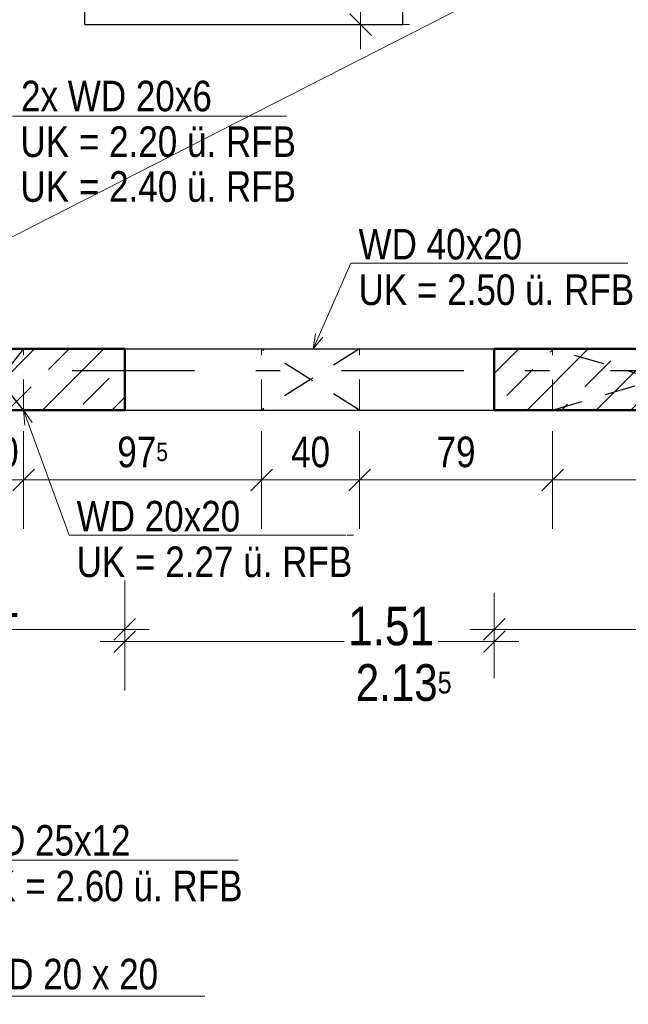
# Model space of a CAD drawing. Header units: millimetres. Extents: x -13 to 146, y -13 to 60.
# Tile 54 of 170: x 15.33 to 17.82, y 21.91 to 25.93. Entities that reach past the tile are written whole.
import ezdxf

# ---------------------------------------------------------------- set-up
doc = ezdxf.new("R2010")
doc.units = ezdxf.units.MM
doc.linetypes.add('DASHDOTX2', pattern=[2, 1, -0.5, 0, -0.5])
doc.linetypes.add('HIDDEN', pattern=[0.375, 0.25, -0.125])
for name, color, linetype, lineweight in [('Achsen', 7, 'Continuous', 20), ('Schraffuren', 7, 'Continuous', 20), ('Texte', 7, 'Continuous', 20), ('WPG_DD Elt', 7, 'Continuous', 20), ('WPG_Lüftung Durchbrüche', 7, 'Continuous', 20)]:
    doc.layers.add(name, color=color, linetype=linetype, lineweight=lineweight)
doc.styles.add('Arial Narrow', font='ARIALN.TTF')
doc.dimstyles.new('Arch_Strakon_dimstyle', dxfattribs={"dimtxt": 11.25, "dimasz": 1, "dimexe": 1.25, "dimexo": 0.0625, "dimgap": 1, "dimtad": 0, "dimdec": 5, "dimzin": 12, "dimdsep": 46, "dimtxsty": 'Arial Narrow', "dimblk": 'Arrowhead_Tick', "dimsah": 1, "dimcen": 0, "dimse1": 1, "dimse2": 1, "dimclrd": 6, "dimclrt": 3, "dimazin": 0, "dimtfac": 1, "dimtdec": 4, "dimtmove": 0, "dimatfit": 3, "dimldrblk": 'NONE', "dimfxl": 1, "dimtvp": 1, "dimtolj": 1, "dimtzin": 0, "dimlwd": 13, "dimarcsym": 2})
pattern_1 = [(45, (0, 0), (-0.1414214, 0.1414214), [0.15, -0.1]), (45, (-0.07071, 0.07071), (-0.1414214, 0.1414214), [])]

# ---------------------------------------------------------------- blocks, each defined once
blk = doc.blocks.new('Arrowhead_Tick')
at = {"color": 0, "linetype": 'Continuous', "lineweight": -2}
for p, q in [((0, 20), (0, -10)), ((-1, 0), (0, 0)), ((10, 0), (0, 0))]:
    blk.add_line(p, q, dxfattribs=at)
at = {"color": 2, "linetype": 'Continuous', "lineweight": 35}
blk.add_line((4.42, 4.42), (-4.42, -4.42), dxfattribs=at)
blk = doc.blocks.new('*D125')
at = {"layer": 'Achsen', "color": 6, "linetype": 'Continuous', "lineweight": 13}
blk.add_line((4.9171, 20.448), (4.9171, 22.4597), dxfattribs=at)
at = {"layer": 'Defpoints', "color": 0}
for p in [(4.9171, 22.4697), (5.4742, 22.4697), (26.2851, 20.438)]:
    blk.add_point(p, dxfattribs=at)
at = {"layer": 'Achsen', "color": 6, "lineweight": 13, "xscale": 0.01, "yscale": 0.01, "zscale": 0.01}
for p, rotation in [((4.9171, 22.4697), 89.99999999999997), ((4.9171, 20.438), 270)]:
    blk.add_blockref('Arrowhead_Tick', p, dxfattribs=dict(at, rotation=rotation))
at = {"layer": 'Achsen', "color": 2, "lineweight": 35, "insert": (4.7867, 21.4538), "char_height": 0.1575, "attachment_point": 5, "rotation": 90, "style": 'Arial Narrow', "bg_fill": 3, "box_fill_scale": 1.1, "bg_fill_color": 256, "bg_fill_true_color": 13158600, "bg_fill_transparency": 0}
blk.add_mtext('\\A1;2.03', dxfattribs=at)
blk = doc.blocks.new('_None')
blk = doc.blocks.new('*D344')
at = {"color": 6, "linetype": 'Continuous', "lineweight": 13}
blk.add_line((14.5596, 23.4389), (15.7521, 23.4389), dxfattribs=at)
at = {"layer": 'Defpoints', "color": 0}
for p in [(14.5496, 24.7857), (15.7621, 24.3357), (15.7621, 23.4389)]:
    blk.add_point(p, dxfattribs=at)
at = {"color": 6, "lineweight": 13, "xscale": 0.01, "yscale": 0.01, "zscale": 0.01}
blk.add_blockref('Arrowhead_Tick', (15.7621, 23.4389), dxfattribs=at)
at = {"color": 6, "lineweight": 13, "xscale": 0.01, "yscale": 0.01, "zscale": 0.01, "rotation": 180}
blk.add_blockref('Arrowhead_Tick', (14.5496, 23.4389), dxfattribs=at)
at = {"color": 2, "lineweight": 35, "insert": (15.1559, 23.568), "char_height": 0.1575, "attachment_point": 5, "style": 'Arial Narrow', "bg_fill": 3, "box_fill_scale": 1.1, "bg_fill_color": 256, "bg_fill_true_color": 13158600, "bg_fill_transparency": 0}
blk.add_mtext('\\A1;1.21', dxfattribs=at)
blk = doc.blocks.new('*D345')
at = {"color": 6, "linetype": 'Continuous', "lineweight": 13}
blk.add_line((15.7721, 23.3889), (17.2621, 23.3889), dxfattribs=at)
at = {"layer": 'Defpoints', "color": 0}
for p in [(15.7621, 24.3357), (17.2721, 24.3357), (17.2721, 23.3889)]:
    blk.add_point(p, dxfattribs=at)
at = {"color": 6, "lineweight": 13, "xscale": 0.01, "yscale": 0.01, "zscale": 0.01}
blk.add_blockref('Arrowhead_Tick', (17.2721, 23.3889), dxfattribs=at)
at = {"color": 6, "lineweight": 13, "xscale": 0.01, "yscale": 0.01, "zscale": 0.01, "rotation": 180}
blk.add_blockref('Arrowhead_Tick', (15.7621, 23.3889), dxfattribs=at)
at = {"color": 2, "lineweight": 35, "insert": (16.8505, 23.4515), "char_height": 0.1575, "attachment_point": 5, "style": 'Arial Narrow', "bg_fill": 3, "box_fill_scale": 1.1, "bg_fill_color": 256, "bg_fill_true_color": 13158600, "bg_fill_transparency": 0}
blk.add_mtext('\\A1;1.51', dxfattribs=at)
blk = doc.blocks.new('*D346')
at = {"color": 6, "linetype": 'Continuous', "lineweight": 13}
blk.add_line((17.2821, 23.4389), (20.0895, 23.4389), dxfattribs=at)
at = {"layer": 'Defpoints', "color": 0}
for p in [(17.2721, 24.3357), (20.0995, 24.3357), (20.0995, 23.4389)]:
    blk.add_point(p, dxfattribs=at)
at = {"color": 6, "lineweight": 13, "xscale": 0.01, "yscale": 0.01, "zscale": 0.01}
blk.add_blockref('Arrowhead_Tick', (20.0995, 23.4389), dxfattribs=at)
at = {"color": 6, "lineweight": 13, "xscale": 0.01, "yscale": 0.01, "zscale": 0.01, "rotation": 180}
blk.add_blockref('Arrowhead_Tick', (17.2721, 23.4389), dxfattribs=at)
at = {"color": 2, "lineweight": 35, "insert": (18.6858, 23.5693), "char_height": 0.1575, "attachment_point": 5, "style": 'Arial Narrow', "bg_fill": 3, "box_fill_scale": 1.1, "bg_fill_color": 256, "bg_fill_true_color": 13158600, "bg_fill_transparency": 0}
blk.add_mtext('\\A1;2.82{\\A1;\\H.6x;\\S5;}', dxfattribs=at)
blk = doc.blocks.new('*D380')
at = {"color": 6, "linetype": 'Continuous', "lineweight": 13}
blk.add_line((19.1, 20.3581), (19.1, 24.3257), dxfattribs=at)
at = {"layer": 'Defpoints', "color": 0}
for p in [(14.5496, 24.3357), (19.1, 24.3357), (14.5496, 20.3481)]:
    blk.add_point(p, dxfattribs=at)
at = {"color": 6, "lineweight": 13, "xscale": 0.01, "yscale": 0.01, "zscale": 0.01}
for p, rotation in [((19.1, 24.3357), 90), ((19.1, 20.3481), 270)]:
    blk.add_blockref('Arrowhead_Tick', p, dxfattribs=dict(at, rotation=rotation))
at = {"color": 2, "lineweight": 35, "insert": (18.9696, 22.3419), "char_height": 0.1575, "attachment_point": 5, "rotation": 90, "style": 'Arial Narrow', "bg_fill": 3, "box_fill_scale": 1.1, "bg_fill_color": 256, "bg_fill_true_color": 13158600, "bg_fill_transparency": 0}
blk.add_mtext('\\A1;3.99', dxfattribs=at)
blk = doc.blocks.new('*D381')
at = {"color": 6, "linetype": 'Continuous', "lineweight": 13}
blk.add_line((19.1, 24.3457), (19.1, 24.5757), dxfattribs=at)
at = {"layer": 'Defpoints', "color": 0}
for p in [(14.5496, 24.5857), (19.1, 24.5857), (14.5496, 24.3357)]:
    blk.add_point(p, dxfattribs=at)
at = {"color": 6, "lineweight": 13, "xscale": 0.01, "yscale": 0.01, "zscale": 0.01}
for p, rotation in [((19.1, 24.5857), 90), ((19.1, 24.3357), 270)]:
    blk.add_blockref('Arrowhead_Tick', p, dxfattribs=dict(at, rotation=rotation))
at = {"color": 2, "lineweight": 35, "insert": (18.9696, 24.4607), "char_height": 0.1575, "attachment_point": 5, "rotation": 90, "style": 'Arial Narrow', "bg_fill": 3, "box_fill_scale": 1.1, "bg_fill_color": 256, "bg_fill_true_color": 13158600, "bg_fill_transparency": 0}
blk.add_mtext('\\A1;25', dxfattribs=at)
blk = doc.blocks.new('*D382')
at = {"color": 6, "linetype": 'Continuous', "lineweight": 13}
blk.add_line((19.1, 24.5957), (19.1, 29.3653), dxfattribs=at)
at = {"layer": 'Defpoints', "color": 0}
for p in [(14.5496, 29.3753), (19.1, 29.3753), (14.5496, 24.5857)]:
    blk.add_point(p, dxfattribs=at)
at = {"color": 6, "lineweight": 13, "xscale": 0.01, "yscale": 0.01, "zscale": 0.01}
for p, rotation in [((19.1, 29.3753), 90), ((19.1, 24.5857), 270)]:
    blk.add_blockref('Arrowhead_Tick', p, dxfattribs=dict(at, rotation=rotation))
at = {"color": 2, "lineweight": 35, "insert": (18.9696, 26.9805), "char_height": 0.1575, "attachment_point": 5, "rotation": 90, "style": 'Arial Narrow', "bg_fill": 3, "box_fill_scale": 1.1, "bg_fill_color": 256, "bg_fill_true_color": 13158600, "bg_fill_transparency": 0}
blk.add_mtext('\\A1;4.79', dxfattribs=at)
blk = doc.blocks.new('*D443')
at = {"color": 6, "linetype": 'Continuous', "lineweight": 13}
blk.add_line((16.7258, 25.9219), (16.7258, 28.4019), dxfattribs=at)
at = {"layer": 'Defpoints', "color": 0}
for p in [(15.5989, 28.4119), (16.7258, 28.4119), (15.5989, 25.9119)]:
    blk.add_point(p, dxfattribs=at)
at = {"color": 6, "lineweight": 13, "xscale": 0.01, "yscale": 0.01, "zscale": 0.01}
for p, rotation in [((16.7258, 28.4119), 90), ((16.7258, 25.9119), 270)]:
    blk.add_blockref('Arrowhead_Tick', p, dxfattribs=dict(at, rotation=rotation))
at = {"color": 3, "lineweight": 35, "insert": (16.612, 27.1619), "char_height": 0.125, "attachment_point": 5, "rotation": 90, "style": 'Arial Narrow', "bg_fill": 3, "box_fill_scale": 1.1, "bg_fill_color": 256, "bg_fill_true_color": 13158600, "bg_fill_transparency": 0}
blk.add_mtext('\\A1;2.50', dxfattribs=at)
blk = doc.blocks.new('*D547')
at = {"layer": 'Defpoints', "color": 0}
for p in [(15.1485, 24.3357), (15.3485, 24.3357), (15.3485, 24.05)]:
    blk.add_point(p, dxfattribs=at)
at = {"layer": 'WPG_Lüftung Durchbrüche', "color": 6, "linetype": 'Continuous', "lineweight": 13}
blk.add_line((15.1585, 24.05), (15.3385, 24.05), dxfattribs=at)
at = {"layer": 'WPG_Lüftung Durchbrüche', "color": 6, "lineweight": 13, "xscale": 0.01, "yscale": 0.01, "zscale": 0.01}
blk.add_blockref('Arrowhead_Tick', (15.3485, 24.05), dxfattribs=at)
at = {"layer": 'WPG_Lüftung Durchbrüche', "color": 6, "lineweight": 13, "xscale": 0.01, "yscale": 0.01, "zscale": 0.01, "rotation": 180}
blk.add_blockref('Arrowhead_Tick', (15.1485, 24.05), dxfattribs=at)
at = {"layer": 'WPG_Lüftung Durchbrüche', "color": 3, "lineweight": 35, "insert": (15.2485, 24.1638), "char_height": 0.125, "attachment_point": 5, "style": 'Arial Narrow', "bg_fill": 3, "box_fill_scale": 1.1, "bg_fill_color": 256, "bg_fill_true_color": 13158600, "bg_fill_transparency": 0}
blk.add_mtext('\\A1;20', dxfattribs=at)
blk = doc.blocks.new('*D548')
at = {"layer": 'Defpoints', "color": 0}
for p in [(15.3485, 24.3357), (16.3215, 24.3357), (16.3215, 24.05)]:
    blk.add_point(p, dxfattribs=at)
at = {"layer": 'WPG_Lüftung Durchbrüche', "color": 6, "linetype": 'Continuous', "lineweight": 13}
blk.add_line((15.3585, 24.05), (16.3115, 24.05), dxfattribs=at)
at = {"layer": 'WPG_Lüftung Durchbrüche', "color": 6, "lineweight": 13, "xscale": 0.01, "yscale": 0.01, "zscale": 0.01}
blk.add_blockref('Arrowhead_Tick', (16.3215, 24.05), dxfattribs=at)
at = {"layer": 'WPG_Lüftung Durchbrüche', "color": 6, "lineweight": 13, "xscale": 0.01, "yscale": 0.01, "zscale": 0.01, "rotation": 180}
blk.add_blockref('Arrowhead_Tick', (15.3485, 24.05), dxfattribs=at)
at = {"layer": 'WPG_Lüftung Durchbrüche', "color": 3, "lineweight": 35, "insert": (15.835, 24.1638), "char_height": 0.125, "attachment_point": 5, "style": 'Arial Narrow', "bg_fill": 3, "box_fill_scale": 1.1, "bg_fill_color": 256, "bg_fill_true_color": 13158600, "bg_fill_transparency": 0}
blk.add_mtext('\\A1;97{\\A1;\\H.6x;\\S5;}', dxfattribs=at)
blk = doc.blocks.new('*D549')
at = {"layer": 'Defpoints', "color": 0}
for p in [(16.3215, 24.3357), (16.7215, 24.3357), (16.7215, 24.05)]:
    blk.add_point(p, dxfattribs=at)
at = {"layer": 'WPG_Lüftung Durchbrüche', "color": 6, "linetype": 'Continuous', "lineweight": 13}
blk.add_line((16.3315, 24.05), (16.7115, 24.05), dxfattribs=at)
at = {"layer": 'WPG_Lüftung Durchbrüche', "color": 6, "lineweight": 13, "xscale": 0.01, "yscale": 0.01, "zscale": 0.01}
blk.add_blockref('Arrowhead_Tick', (16.7215, 24.05), dxfattribs=at)
at = {"layer": 'WPG_Lüftung Durchbrüche', "color": 6, "lineweight": 13, "xscale": 0.01, "yscale": 0.01, "zscale": 0.01, "rotation": 180}
blk.add_blockref('Arrowhead_Tick', (16.3215, 24.05), dxfattribs=at)
at = {"layer": 'WPG_Lüftung Durchbrüche', "color": 3, "lineweight": 35, "insert": (16.5215, 24.1638), "char_height": 0.125, "attachment_point": 5, "style": 'Arial Narrow', "bg_fill": 3, "box_fill_scale": 1.1, "bg_fill_color": 256, "bg_fill_true_color": 13158600, "bg_fill_transparency": 0}
blk.add_mtext('\\A1;40', dxfattribs=at)
blk = doc.blocks.new('*D550')
at = {"layer": 'Defpoints', "color": 0}
for p in [(16.7215, 24.3357), (17.5108, 24.3357), (17.5108, 24.05)]:
    blk.add_point(p, dxfattribs=at)
at = {"layer": 'WPG_Lüftung Durchbrüche', "color": 6, "linetype": 'Continuous', "lineweight": 13}
blk.add_line((16.7315, 24.05), (17.5008, 24.05), dxfattribs=at)
at = {"layer": 'WPG_Lüftung Durchbrüche', "color": 6, "lineweight": 13, "xscale": 0.01, "yscale": 0.01, "zscale": 0.01}
blk.add_blockref('Arrowhead_Tick', (17.5108, 24.05), dxfattribs=at)
at = {"layer": 'WPG_Lüftung Durchbrüche', "color": 6, "lineweight": 13, "xscale": 0.01, "yscale": 0.01, "zscale": 0.01, "rotation": 180}
blk.add_blockref('Arrowhead_Tick', (16.7215, 24.05), dxfattribs=at)
at = {"layer": 'WPG_Lüftung Durchbrüche', "color": 3, "lineweight": 35, "insert": (17.1162, 24.1638), "char_height": 0.125, "attachment_point": 5, "style": 'Arial Narrow', "bg_fill": 3, "box_fill_scale": 1.1, "bg_fill_color": 256, "bg_fill_true_color": 13158600, "bg_fill_transparency": 0}
blk.add_mtext('\\A1;79', dxfattribs=at)
blk = doc.blocks.new('*D551')
at = {"layer": 'Defpoints', "color": 0}
for p in [(17.5108, 24.3357), (18.3608, 24.3357), (18.3608, 24.05)]:
    blk.add_point(p, dxfattribs=at)
at = {"layer": 'WPG_Lüftung Durchbrüche', "color": 6, "linetype": 'Continuous', "lineweight": 13}
blk.add_line((17.5208, 24.05), (18.3508, 24.05), dxfattribs=at)
at = {"layer": 'WPG_Lüftung Durchbrüche', "color": 6, "lineweight": 13, "xscale": 0.01, "yscale": 0.01, "zscale": 0.01}
blk.add_blockref('Arrowhead_Tick', (18.3608, 24.05), dxfattribs=at)
at = {"layer": 'WPG_Lüftung Durchbrüche', "color": 6, "lineweight": 13, "xscale": 0.01, "yscale": 0.01, "zscale": 0.01, "rotation": 180}
blk.add_blockref('Arrowhead_Tick', (17.5108, 24.05), dxfattribs=at)
at = {"layer": 'WPG_Lüftung Durchbrüche', "color": 3, "lineweight": 35, "insert": (17.9358, 24.1638), "char_height": 0.125, "attachment_point": 5, "style": 'Arial Narrow', "bg_fill": 3, "box_fill_scale": 1.1, "bg_fill_color": 256, "bg_fill_true_color": 13158600, "bg_fill_transparency": 0}
blk.add_mtext('\\A1;85', dxfattribs=at)

msp = doc.modelspace()

# ---------------------------------------------------------------- hatches: boundary and pattern name
at = {"layer": 'Schraffuren', "lineweight": 13}
h = msp.add_hatch(dxfattribs=at)
h.set_pattern_fill('bB', color=6, scale=0.01, angle=45, style=0, pattern_type=2)
h.set_pattern_definition(pattern_1)
h.paths.add_polyline_path([(15.762102, 24.585743), (15.762102, 24.335743), (14.549642, 24.335743), (14.549642, 24.585743)])
h = msp.add_hatch(dxfattribs=at)
h.set_pattern_fill('bB', color=6, scale=0.01, angle=45, style=0, pattern_type=2)
h.set_pattern_definition(pattern_1)
h.paths.add_polyline_path([(20.349547, 24.335743), (17.272102, 24.335743), (17.272102, 24.585743), (20.349547, 24.585743)])

# ---------------------------------------------------------------- linework, layer by layer
at = {"color": 5, "linetype": 'Continuous', "lineweight": 18}
for p, q in [((5.594235, 20.09809), (24.289236, 29.62533)), ((15.165246, 21.938417), (16.089205, 21.938417))]:
    msp.add_line(p, q, dxfattribs=at)
at = {"layer": 'Achsen', "color": 3, "linetype": 'DASHDOTX2', "lineweight": 25, "ltscale": 0.5}
msp.add_line((3.447631, 24.49799), (49.122527, 24.49799), dxfattribs=at)
at = {"layer": 'Texte', "color": 5, "linetype": 'Continuous', "lineweight": 18}
msp.add_line((16.696721, 23.823994), (16.669638, 23.823994), dxfattribs=at)
at = {"layer": 'WPG_Lüftung Durchbrüche', "color": 5, "linetype": 'Continuous', "lineweight": 18}
for p, q in [((16.423231, 25.537476), (15.302978, 25.537476)), ((16.686351, 24.936547), (16.532118, 24.585743)), ((17.818171, 24.936547), (16.686351, 24.936547)), ((16.532118, 24.585743), (16.54155, 24.647139)), ((16.570984, 24.634198), (16.532118, 24.585743)), ((15.534166, 23.823994), (15.3485, 24.335743)), ((15.35385, 24.273857), (15.3485, 24.335743)), ((15.3485, 24.335743), (15.384076, 24.284823)), ((16.665986, 23.823994), (15.534166, 23.823994)), ((15.083627, 22.495036), (16.225708, 22.495036))]:
    msp.add_line(p, q, dxfattribs=at)

# ---------------------------------------------------------------- next in the draw order: dimensions: what is measured, and where the dimension line sits
at = {"lineweight": 35}
dim = msp.add_linear_dim(base=(15.762102, 23.438922), p1=(14.549642, 24.785743), p2=(15.762102, 24.335743), text='1.21', dimstyle='Arch_Strakon_dimstyle', override={"dimscale": 0.01, "dimtxt": 15.75, "dimasz": 1, "dimgap": 5, "dimtad": 1, "dimjust": 0, "dimtih": 0, "dimtoh": 0, "dimdec": 5, "dimdsep": 46, "dimtxsty": 'Arial Narrow', "dimclrd": 6, "dimclrt": 2, "dimtix": 1, "dimtofl": 255, "dimtmove": 0, "dimatfit": 2, "dimfxl": 0, "dimfxlon": 0, "dimtvp": 31.746032, "dimtfill": 1, "dimtfillclr": 7, "dimlwd": 13}, dxfattribs=at)
dim.commit()
dim.dimension.update_dxf_attribs({"geometry": '*D344', "text_midpoint": (15.155872, 23.438922), "dimtype": 160})
at = {"layer": 'Achsen', "lineweight": 35}
dim = msp.add_linear_dim(base=(4.917088, 22.469694), p1=(26.285079, 20.43799), p2=(5.474235, 22.469694), angle=90, text='2.03', dimstyle='Arch_Strakon_dimstyle', override={"dimscale": 0.01, "dimtxt": 15.75, "dimasz": 1, "dimgap": 5, "dimtad": 1, "dimjust": 0, "dimtih": 0, "dimtoh": 0, "dimdec": 5, "dimdsep": 46, "dimtxsty": 'Arial Narrow', "dimclrd": 6, "dimclrt": 2, "dimtix": 1, "dimtofl": 255, "dimtmove": 0, "dimatfit": 2, "dimfxl": 0, "dimfxlon": 0, "dimtvp": 31.746032, "dimtfill": 1, "dimtfillclr": 7, "dimlwd": 13}, dxfattribs=at)
dim.commit()
dim.dimension.update_dxf_attribs({"geometry": '*D125', "text_midpoint": (4.917088, 21.453842), "dimtype": 160})

# ---------------------------------------------------------------- next in the draw order: dimensions: what is measured, and where the dimension line sits
at = {"lineweight": 35}
dim = msp.add_linear_dim(base=(17.272102, 23.388922), p1=(15.762102, 24.335743), p2=(17.272102, 24.335743), text='1.51', dimstyle='Arch_Strakon_dimstyle', override={"dimscale": 0.01, "dimtxt": 15.75, "dimasz": 1, "dimgap": 5, "dimtad": 0, "dimjust": 0, "dimtih": 0, "dimtoh": 0, "dimdec": 5, "dimdsep": 46, "dimtxsty": 'Arial Narrow', "dimclrd": 6, "dimclrt": 2, "dimtix": 0, "dimtofl": 255, "dimtmove": 2, "dimatfit": 2, "dimfxl": 0, "dimfxlon": 0, "dimtvp": 31.746032, "dimtfill": 1, "dimtfillclr": 7, "dimlwd": 13}, dxfattribs=at)
dim.commit()
dim.dimension.update_dxf_attribs({"geometry": '*D345', "text_midpoint": (16.850546, 23.451517), "dimtype": 160})

# ---------------------------------------------------------------- next in the draw order: texts
at = {"color": 2, "lineweight": 35, "insert": (16.902217, 23.220472), "char_height": 0.15, "attachment_point": 5, "line_spacing_factor": 0.9, "style": 'Arial Narrow'}
msp.add_mtext('2.13{\\A1;\\H.6x;\\S5;}', dxfattribs=at)

# ---------------------------------------------------------------- next in the draw order: dimensions: what is measured, and where the dimension line sits
at = {"lineweight": 35}
dim = msp.add_linear_dim(base=(20.099547, 23.438922), p1=(17.272102, 24.335743), p2=(20.099547, 24.335743), text='2.82{\\A1;\\H.6x;\\S5;}', dimstyle='Arch_Strakon_dimstyle', override={"dimscale": 0.01, "dimtxt": 15.75, "dimasz": 1, "dimgap": 5, "dimtad": 1, "dimjust": 0, "dimtih": 0, "dimtoh": 0, "dimdec": 5, "dimdsep": 46, "dimtxsty": 'Arial Narrow', "dimclrd": 6, "dimclrt": 2, "dimtix": 1, "dimtofl": 255, "dimtmove": 0, "dimatfit": 2, "dimfxl": 0, "dimfxlon": 0, "dimtvp": 31.746032, "dimtfill": 1, "dimtfillclr": 7, "dimlwd": 13}, dxfattribs=at)
dim.commit()
dim.dimension.update_dxf_attribs({"geometry": '*D346', "text_midpoint": (18.685825, 23.438922), "dimtype": 160})

# ---------------------------------------------------------------- next in the draw order: dimensions: what is measured, and where the dimension line sits
dim = msp.add_linear_dim(base=(19.1, 24.335743), p1=(14.549642, 20.34809), p2=(14.549642, 24.335743), angle=90, text='3.99', dimstyle='Arch_Strakon_dimstyle', override={"dimscale": 0.01, "dimtxt": 15.75, "dimasz": 1, "dimgap": 5, "dimtad": 1, "dimjust": 0, "dimtih": 0, "dimtoh": 0, "dimdec": 5, "dimdsep": 46, "dimtxsty": 'Arial Narrow', "dimclrd": 6, "dimclrt": 2, "dimtix": 1, "dimtofl": 255, "dimtmove": 0, "dimatfit": 2, "dimfxl": 0, "dimfxlon": 0, "dimtvp": 31.746032, "dimtfill": 1, "dimtfillclr": 7, "dimlwd": 13}, dxfattribs=at)
dim.commit()
dim.dimension.update_dxf_attribs({"geometry": '*D380', "text_midpoint": (19.1, 22.341916), "dimtype": 160})

# ---------------------------------------------------------------- next in the draw order: texts
at = {"color": 3, "lineweight": 25, "style": 'Arial Narrow'}
msp.add_text('DD 20 x 20', height=0.125, dxfattribs=at).set_placement((15.182148, 21.966586))
at = {"layer": 'Texte', "color": 3, "lineweight": 25, "style": 'Arial Narrow'}
for s, p in [('UK = 2.27 ü. RFB', (15.565393, 23.652709)), ('WD 25x12', (15.117061, 22.513582)), ('UK = 2.60 ü. RFB', (15.117061, 22.327093))]:
    msp.add_text(s, height=0.125, dxfattribs=at).set_placement(p)

# ---------------------------------------------------------------- next in the draw order: dimensions: what is measured, and where the dimension line sits
at = {"lineweight": 35}
dim = msp.add_linear_dim(base=(19.1, 24.585743), p1=(14.549642, 24.335743), p2=(14.549642, 24.585743), angle=90, text='25', dimstyle='Arch_Strakon_dimstyle', override={"dimscale": 0.01, "dimtxt": 15.75, "dimasz": 1, "dimgap": 5, "dimtad": 1, "dimjust": 0, "dimtih": 0, "dimtoh": 0, "dimdec": 5, "dimdsep": 46, "dimtxsty": 'Arial Narrow', "dimclrd": 6, "dimclrt": 2, "dimtix": 1, "dimtofl": 255, "dimtmove": 0, "dimatfit": 2, "dimfxl": 0, "dimfxlon": 0, "dimtvp": 31.746032, "dimtfill": 1, "dimtfillclr": 7, "dimlwd": 13}, dxfattribs=at)
dim.commit()
dim.dimension.update_dxf_attribs({"geometry": '*D381', "text_midpoint": (19.1, 24.460743), "dimtype": 160})

# ---------------------------------------------------------------- next in the draw order: dimensions: what is measured, and where the dimension line sits
dim = msp.add_linear_dim(base=(19.1, 29.37533), p1=(14.549642, 24.585743), p2=(14.549642, 29.37533), angle=90, text='4.79', dimstyle='Arch_Strakon_dimstyle', override={"dimscale": 0.01, "dimtxt": 15.75, "dimasz": 1, "dimgap": 5, "dimtad": 1, "dimjust": 0, "dimtih": 0, "dimtoh": 0, "dimdec": 5, "dimdsep": 46, "dimtxsty": 'Arial Narrow', "dimclrd": 6, "dimclrt": 2, "dimtix": 1, "dimtofl": 255, "dimtmove": 0, "dimatfit": 2, "dimfxl": 0, "dimfxlon": 0, "dimtvp": 31.746032, "dimtfill": 1, "dimtfillclr": 7, "dimlwd": 13}, dxfattribs=at)
dim.commit()
dim.dimension.update_dxf_attribs({"geometry": '*D382', "text_midpoint": (19.1, 26.980536), "dimtype": 160})
at = {"layer": 'WPG_Lüftung Durchbrüche', "lineweight": 35}
dim = msp.add_linear_dim(base=(15.3485, 24.05), p1=(15.1485, 24.335743), p2=(15.3485, 24.335743), text='20', dimstyle='Arch_Strakon_dimstyle', override={"dimscale": 0.01, "dimtxt": 12.5, "dimasz": 1, "dimgap": 5, "dimtad": 1, "dimjust": 0, "dimtih": 0, "dimtoh": 0, "dimdec": 5, "dimdsep": 46, "dimtxsty": 'Arial Narrow', "dimclrd": 6, "dimclrt": 3, "dimtix": 1, "dimtofl": 255, "dimtmove": 0, "dimatfit": 2, "dimfxl": 0, "dimfxlon": 0, "dimtvp": 40, "dimtfill": 1, "dimtfillclr": 7, "dimlwd": 13}, dxfattribs=at)
dim.commit()
dim.dimension.update_dxf_attribs({"geometry": '*D547', "text_midpoint": (15.2485, 24.05), "dimtype": 160})

# ---------------------------------------------------------------- next in the draw order: linework, layer by layer
at = {"color": 4, "linetype": 'Continuous', "lineweight": 50}
for p, q in [((14.549642, 24.585743), (15.762102, 24.585743)), ((17.272102, 24.585743), (20.349547, 24.585743))]:
    msp.add_line(p, q, dxfattribs=at)
at = {"layer": 'Achsen', "color": 3, "linetype": 'HIDDEN', "lineweight": 25, "ltscale": 0.5}
for p, q in [((15.3485, 24.585743), (15.2485, 24.460743)), ((16.521502, 24.460743), (16.321502, 24.585743)), ((16.721502, 24.585743), (16.521502, 24.460743)), ((17.935802, 24.460743), (17.510802, 24.585743))]:
    msp.add_line(p, q, dxfattribs=at)
at = {"layer": 'Achsen', "color": 3, "linetype": 'Continuous', "lineweight": 25}
msp.add_line((15.762102, 24.585743), (17.272102, 24.585743), dxfattribs=at)

# ---------------------------------------------------------------- next in the draw order: texts
at = {"layer": 'Texte', "color": 3, "lineweight": 25, "style": 'Arial Narrow'}
for s, p in [('WD 40x20', (16.717579, 24.951751)), ('UK = 2.50 ü. RFB', (16.717579, 24.765262))]:
    msp.add_text(s, height=0.125, dxfattribs=at).set_placement(p)
at = {"layer": 'WPG_DD Elt', "color": 3, "lineweight": 25, "style": 'Arial Narrow'}
for s, p in [('2x WD 20x6', (15.338059, 25.557581)), ('UK = 2.20 ü. RFB', (15.335777, 25.371021)), ('^I', (16.113817, 25.371021)), ('^I', (16.113817, 25.219592))]:
    msp.add_text(s, height=0.125, dxfattribs=at).set_placement(p)
at = {"layer": 'WPG_DD Elt', "color": 14, "lineweight": 25, "style": 'Arial Narrow'}
for p in [(15.524263, 24.820404), (15.524263, 24.668975)]:
    msp.add_text('^I', height=0.125, dxfattribs=at).set_placement(p)
at = {"layer": 'WPG_Lüftung Durchbrüche', "color": 3, "lineweight": 25, "style": 'Arial Narrow'}
msp.add_text('UK = 2.40 ü. RFB', height=0.125, dxfattribs=at).set_placement((15.335777, 25.187417))

# ---------------------------------------------------------------- next in the draw order: dimensions: what is measured, and where the dimension line sits
at = {"lineweight": 35}
dim = msp.add_linear_dim(base=(16.725838, 28.411876), p1=(15.598865, 25.911876), p2=(15.598865, 28.411876), angle=90, text='2.50', dimstyle='Arch_Strakon_dimstyle', override={"dimscale": 0.01, "dimtxt": 12.5, "dimasz": 1, "dimgap": 5, "dimtad": 1, "dimjust": 0, "dimtih": 0, "dimtoh": 0, "dimdec": 5, "dimdsep": 46, "dimtxsty": 'Arial Narrow', "dimclrd": 6, "dimclrt": 3, "dimtix": 1, "dimtofl": 255, "dimtmove": 0, "dimatfit": 2, "dimfxl": 0, "dimfxlon": 0, "dimtvp": 40, "dimtfill": 1, "dimtfillclr": 7, "dimlwd": 13}, dxfattribs=at)
dim.commit()
dim.dimension.update_dxf_attribs({"geometry": '*D443', "text_midpoint": (16.725838, 27.161876), "dimtype": 160})
at = {"layer": 'WPG_Lüftung Durchbrüche', "lineweight": 35}
dim = msp.add_linear_dim(base=(16.321502, 24.05), p1=(15.3485, 24.335743), p2=(16.321502, 24.335743), text='97{\\A1;\\H.6x;\\S5;}', dimstyle='Arch_Strakon_dimstyle', override={"dimscale": 0.01, "dimtxt": 12.5, "dimasz": 1, "dimgap": 5, "dimtad": 1, "dimjust": 0, "dimtih": 0, "dimtoh": 0, "dimdec": 5, "dimdsep": 46, "dimtxsty": 'Arial Narrow', "dimclrd": 6, "dimclrt": 3, "dimtix": 1, "dimtofl": 255, "dimtmove": 0, "dimatfit": 2, "dimfxl": 0, "dimfxlon": 0, "dimtvp": 40, "dimtfill": 1, "dimtfillclr": 7, "dimlwd": 13}, dxfattribs=at)
dim.commit()
dim.dimension.update_dxf_attribs({"geometry": '*D548', "text_midpoint": (15.835001, 24.05), "dimtype": 160})

# ---------------------------------------------------------------- next in the draw order: linework, layer by layer
at = {"color": 6, "linetype": 'HIDDEN', "lineweight": 13, "ltscale": 0.5}
msp.add_line((15.3485, 24.335743), (15.3485, 24.585743), dxfattribs=at)
at = {"color": 4, "linetype": 'Continuous', "lineweight": 50}
for p, q in [((15.762102, 24.335743), (15.762102, 24.585743)), ((14.549642, 24.335743), (15.762102, 24.335743))]:
    msp.add_line(p, q, dxfattribs=at)
at = {"layer": 'Achsen', "color": 3, "linetype": 'Continuous', "lineweight": 25}
for p, q in [((15.598865, 25.911876), (15.598865, 28.411876)), ((16.898865, 25.911876), (16.898865, 28.411876)), ((15.598865, 25.911876), (16.898865, 25.911876))]:
    msp.add_line(p, q, dxfattribs=at)
at = {"layer": 'Achsen', "color": 3, "linetype": 'HIDDEN', "lineweight": 25, "ltscale": 0.5}
msp.add_line((15.3485, 24.335743), (15.2485, 24.460743), dxfattribs=at)

# ---------------------------------------------------------------- next in the draw order: dimensions: what is measured, and where the dimension line sits
at = {"layer": 'WPG_Lüftung Durchbrüche', "lineweight": 35}
dim = msp.add_linear_dim(base=(16.721502, 24.05), p1=(16.321502, 24.335743), p2=(16.721502, 24.335743), text='40', dimstyle='Arch_Strakon_dimstyle', override={"dimscale": 0.01, "dimtxt": 12.5, "dimasz": 1, "dimgap": 5, "dimtad": 1, "dimjust": 0, "dimtih": 0, "dimtoh": 0, "dimdec": 5, "dimdsep": 46, "dimtxsty": 'Arial Narrow', "dimclrd": 6, "dimclrt": 3, "dimtix": 1, "dimtofl": 255, "dimtmove": 0, "dimatfit": 2, "dimfxl": 0, "dimfxlon": 0, "dimtvp": 40, "dimtfill": 1, "dimtfillclr": 7, "dimlwd": 13}, dxfattribs=at)
dim.commit()
dim.dimension.update_dxf_attribs({"geometry": '*D549', "text_midpoint": (16.521502, 24.05), "dimtype": 160})

# ---------------------------------------------------------------- next in the draw order: linework, layer by layer
at = {"color": 6, "linetype": 'HIDDEN', "lineweight": 13, "ltscale": 0.5}
msp.add_line((16.321502, 24.335743), (16.321502, 24.585743), dxfattribs=at)
at = {"layer": 'Achsen', "color": 3, "linetype": 'HIDDEN', "lineweight": 25, "ltscale": 0.5}
msp.add_line((16.521502, 24.460743), (16.321502, 24.335743), dxfattribs=at)

# ---------------------------------------------------------------- next in the draw order: texts
at = {"layer": 'Texte', "color": 3, "lineweight": 25, "style": 'Arial Narrow'}
msp.add_text('WD 20x20', height=0.125, dxfattribs=at).set_placement((15.565393, 23.839198))

# ---------------------------------------------------------------- next in the draw order: dimensions: what is measured, and where the dimension line sits
at = {"layer": 'WPG_Lüftung Durchbrüche', "lineweight": 35}
dim = msp.add_linear_dim(base=(17.510802, 24.05), p1=(16.721502, 24.335743), p2=(17.510802, 24.335743), text='79', dimstyle='Arch_Strakon_dimstyle', override={"dimscale": 0.01, "dimtxt": 12.5, "dimasz": 1, "dimgap": 5, "dimtad": 1, "dimjust": 0, "dimtih": 0, "dimtoh": 0, "dimdec": 5, "dimdsep": 46, "dimtxsty": 'Arial Narrow', "dimclrd": 6, "dimclrt": 3, "dimtix": 1, "dimtofl": 255, "dimtmove": 0, "dimatfit": 2, "dimfxl": 0, "dimfxlon": 0, "dimtvp": 40, "dimtfill": 1, "dimtfillclr": 7, "dimlwd": 13}, dxfattribs=at)
dim.commit()
dim.dimension.update_dxf_attribs({"geometry": '*D550', "text_midpoint": (17.116152, 24.05), "dimtype": 160})

# ---------------------------------------------------------------- next in the draw order: linework, layer by layer
at = {"color": 6, "linetype": 'HIDDEN', "lineweight": 13, "ltscale": 0.5}
msp.add_line((16.721502, 24.335743), (16.721502, 24.585743), dxfattribs=at)
at = {"color": 4, "linetype": 'Continuous', "lineweight": 50}
msp.add_line((17.272102, 24.335743), (17.272102, 24.585743), dxfattribs=at)
at = {"layer": 'Achsen', "color": 3, "linetype": 'HIDDEN', "lineweight": 25, "ltscale": 0.5}
msp.add_line((16.721502, 24.335743), (16.521502, 24.460743), dxfattribs=at)
at = {"layer": 'Achsen', "color": 3, "linetype": 'Continuous', "lineweight": 25}
msp.add_line((15.762102, 24.335743), (17.272102, 24.335743), dxfattribs=at)

# ---------------------------------------------------------------- next in the draw order: dimensions: what is measured, and where the dimension line sits
at = {"layer": 'WPG_Lüftung Durchbrüche', "lineweight": 35}
dim = msp.add_linear_dim(base=(18.360802, 24.05), p1=(17.510802, 24.335743), p2=(18.360802, 24.335743), text='85', dimstyle='Arch_Strakon_dimstyle', override={"dimscale": 0.01, "dimtxt": 12.5, "dimasz": 1, "dimgap": 5, "dimtad": 1, "dimjust": 0, "dimtih": 0, "dimtoh": 0, "dimdec": 5, "dimdsep": 46, "dimtxsty": 'Arial Narrow', "dimclrd": 6, "dimclrt": 3, "dimtix": 1, "dimtofl": 255, "dimtmove": 0, "dimatfit": 2, "dimfxl": 0, "dimfxlon": 0, "dimtvp": 40, "dimtfill": 1, "dimtfillclr": 7, "dimlwd": 13}, dxfattribs=at)
dim.commit()
dim.dimension.update_dxf_attribs({"geometry": '*D551', "text_midpoint": (17.935802, 24.05), "dimtype": 160})

# ---------------------------------------------------------------- next in the draw order: linework, layer by layer
at = {"color": 6, "linetype": 'HIDDEN', "lineweight": 13, "ltscale": 0.5}
msp.add_line((17.510802, 24.335743), (17.510802, 24.585743), dxfattribs=at)
at = {"color": 4, "linetype": 'Continuous', "lineweight": 50}
msp.add_line((17.272102, 24.335743), (20.099547, 24.335743), dxfattribs=at)
at = {"layer": 'Achsen', "color": 3, "linetype": 'HIDDEN', "lineweight": 25, "ltscale": 0.5}
msp.add_line((17.510802, 24.335743), (17.935802, 24.460743), dxfattribs=at)

doc.saveas('drawing.dxf')
